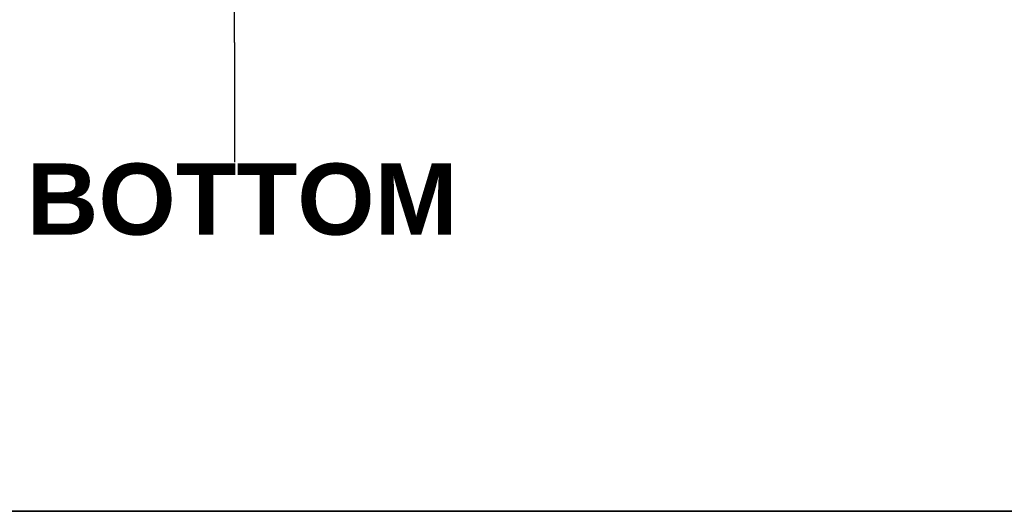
# Model space of a CAD drawing. Header units: inches. Extents: x 2 to 103, y 2 to 66.
# Tile 2 of 21: x 9.74 to 19.93, y 1.56 to 6.65. Entities that reach past the tile are written whole.
import ezdxf

# ---------------------------------------------------------------- set-up
doc = ezdxf.new("R2010")
doc.units = ezdxf.units.IN
doc.header["$LTSCALE"] = 6.141898
doc.header["$MEASUREMENT"] = 0
doc.layers.get('0').update_dxf_attribs({"lineweight": 25})
doc.layers.add('Sketch Geometry(ANSI)', color=7, linetype='Continuous', lineweight=25)
doc.layers.add('Symbols(ANSI)', color=7, linetype='Continuous', lineweight=25)
doc.styles.add('Current-ANSI', font='arial.ttf')
doc.styles.add('Dimension-ANSI', font='arialbd.ttf')

# ---------------------------------------------------------------- blocks, each defined once
blk = doc.blocks.new('Datum Identifier4')
at = {"layer": 'Symbols(ANSI)', "color": 7, "linetype": 'Continuous', "lineweight": 25}
for p, q in [((1.9475, 1.0441), (1.9475, 1.1425)), ((1.9475, 1.0441), (1.9475, 1.0266)), ((1.9475, 1.0266), (1.9475, 0.8425))]:
    blk.add_line(p, q, dxfattribs=at)
at = {"layer": 'Symbols(ANSI)', "color": 7, "insert": (1.5971, 0.7185), "char_height": 0.12, "attachment_point": 7, "style": 'Dimension-ANSI'}
blk.add_mtext('BOTTOM', dxfattribs=at)
blk = doc.blocks.new('Borders 1_EXM - B (Inch)')
at = {"layer": 'Sketch Geometry(ANSI)', "linetype": 'Continuous', "lineweight": 35}
blk.add_line((0.5625, 0.2545), (16.4375, 0.2545), dxfattribs=at)
at = {"layer": 'Symbols(ANSI)', "color": 7, "style": 'Current-ANSI'}
blk.add_attdef('FILENAME_AND_PATH_001', (6.2084, 10.718), '', height=0.09, dxfattribs=at)

msp = doc.modelspace()

# ---------------------------------------------------------------- block references
at = {"xscale": 6.141897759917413, "yscale": 6.141897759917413, "zscale": 6.141897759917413}
msp.add_blockref('Borders 1_EXM - B (Inch)', (0, 0), dxfattribs=at)
at = {"layer": 'Symbols(ANSI)', "xscale": 6.141897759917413, "yscale": 6.141897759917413, "zscale": 6.141897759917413}
msp.add_blockref('Datum Identifier4', (0, 0), dxfattribs=at)

doc.saveas('drawing.dxf')
